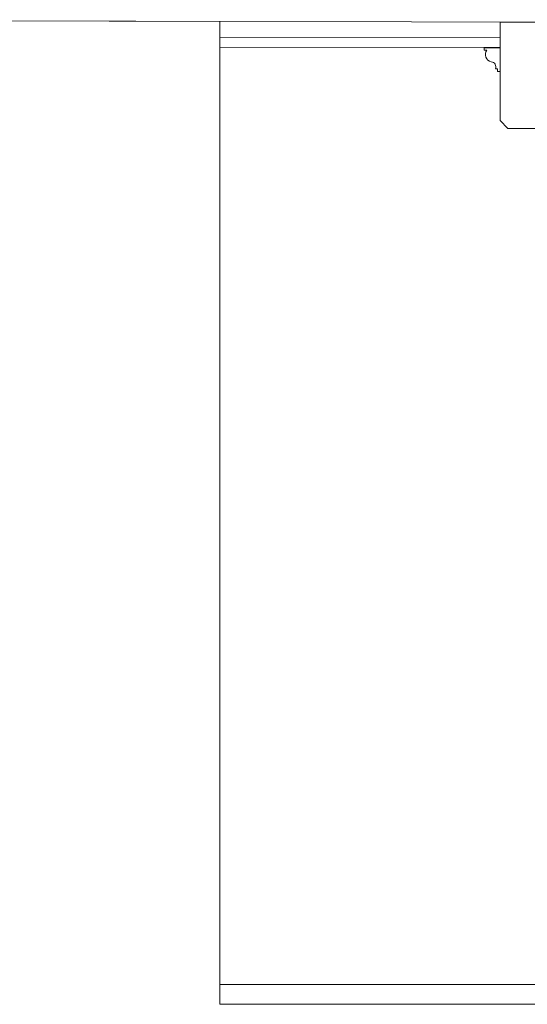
# Model space of a CAD drawing. Header units: millimetres. Extents: x -573548 to 674770, y -246895 to -89040.
# Tile 53 of 199: x 95490 to 96780, y -238160 to -235659. Entities that reach past the tile are written whole.
import ezdxf

# ---------------------------------------------------------------- set-up
doc = ezdxf.new("R2010")
doc.units = ezdxf.units.MM
for name, color, linetype, lineweight in [('belki sufitowe_Nr_pióra__41', 8, 'Continuous', 9), ('Nowe_strop_Nr_pióra__59', 8, 'Continuous', 9), ('SCIANY_KONSTR_Nr_pióra__21', 8, 'Continuous', 9), ('strop_Nr_pióra__41', 8, 'Continuous', 9)]:
    doc.layers.add(name, color=color, linetype=linetype, lineweight=lineweight)

# ---------------------------------------------------------------- blocks, each defined once
blk = doc.blocks.new('A$C685D2BB2')
at = {"layer": 'belki sufitowe_Nr_pióra__41'}
blk.add_lwpolyline([(18700.2, 10959.5), (18720.2, 10979.5), (18720.2, 11229.5), (18550.2, 11229.5), (18550.2, 10979.5), (18570.2, 10959.5)], close=True, dxfattribs=at)
blk.add_lwpolyline([(18550.2, 11164.5), (18510.2, 11164.5), (18510.2, 11158.5), (18516.7, 11158.5, 0.549198), (18527.8, 11128.8, -0.516526), (18538.3, 11110.5), (18544.2, 11110.5), (18544.2, 11104.5), (18550.2, 11104.5)], format="xyb", close=True, dxfattribs=at)
blk.add_lwpolyline([(18544.2, 11110.5), (18544.2, 11104.5)], dxfattribs=at)
at = {"layer": 'Nowe_strop_Nr_pióra__59'}
blk.add_line((15894.9, 11235.7), (24142.6, 11217.3), dxfattribs=at)
at = {"layer": 'SCIANY_KONSTR_Nr_pióra__21'}
for p, q in [((17838.3, 11231.3), (17075.5, 11233)), ((17838.3, 11231.3), (17838.3, 8784.5)), ((17838.3, 8784.5), (23335.1, 8784.5)), ((17838.3, 8784.5), (17838.3, 8734.5)), ((17838.3, 8734.5), (23335.1, 8734.5))]:
    blk.add_line(p, q, dxfattribs=at)
at = {"layer": 'strop_Nr_pióra__41'}
for p, q in [((17838.3, 11191.3), (18550.2, 11189.8)), ((17838.3, 11166.3), (18550.2, 11164.8))]:
    blk.add_line(p, q, dxfattribs=at)

msp = doc.modelspace()

# ---------------------------------------------------------------- block references
at = {"color": 150}
msp.add_blockref('A$C685D2BB2', (78160.5, -246894.6), dxfattribs=at)

doc.saveas('drawing.dxf')
